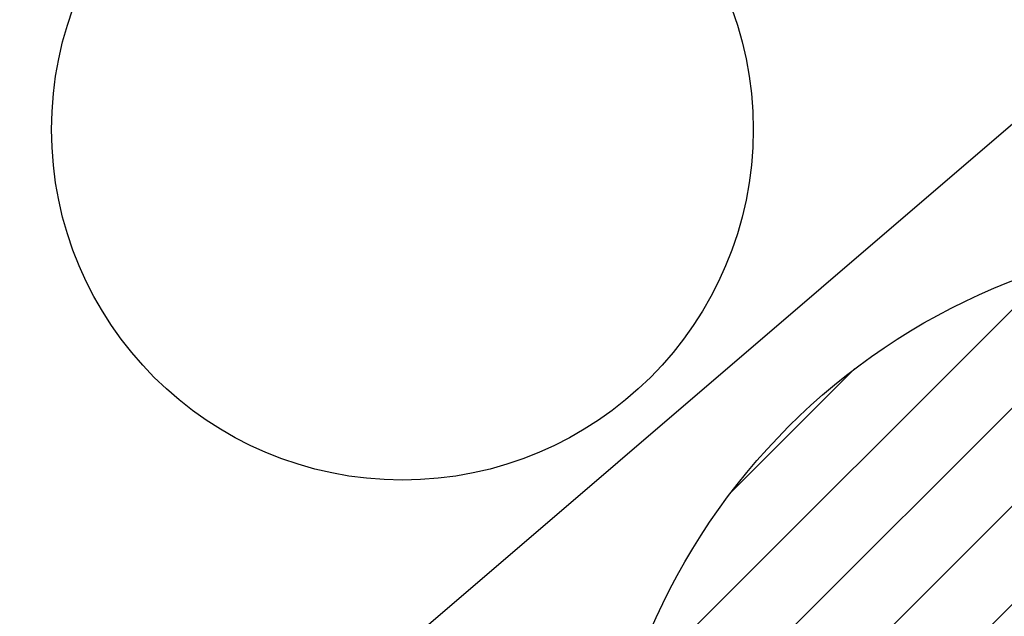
# Model space of a CAD drawing. Header units: millimetres. Extents: x 3536 to 5222, y 1741 to 3266.
# Tile 50 of 256: x 3864 to 3909, y 2925 to 2952. Entities that reach past the tile are written whole.
import ezdxf

# ---------------------------------------------------------------- set-up
doc = ezdxf.new("R2010")
doc.units = ezdxf.units.MM

msp = doc.modelspace()

# ---------------------------------------------------------------- hatches: boundary and pattern name
at = {"linetype": 'Continuous', "true_color": 0x139b48}
h = msp.add_hatch(dxfattribs=at)
h.set_pattern_fill('ANSI31', color=114)
h.set_pattern_definition([(45, (5057.2795, 2941.972), (-2.245064, 2.245064), [])])
edge = h.paths.add_edge_path()
edge.add_arc((4302.778, 2892.01), 29.537, 0, 360)
edge = h.paths.add_edge_path()
edge.add_arc((4473.417, 2892.126), 29.537, 0, 360)
edge = h.paths.add_edge_path()
edge.add_arc((3919.659, 2912.435), 29.537, 0, 360)
edge = h.paths.add_edge_path()
edge.add_arc((3749.019, 2912.319), 29.537, 0, 360)
edge = h.paths.add_edge_path()
edge.add_arc((4857.103, 2880.722), 29.537, 0, 360)
edge = h.paths.add_edge_path()
edge.add_arc((5027.743, 2880.838), 29.537, 0, 360)
edge = h.paths.add_edge_path()
edge.add_arc((4739.868, 2406.108), 29.537, 0, 360)
edge = h.paths.add_edge_path()
edge.add_arc((4569.228, 2405.992), 29.537, 0, 360)
edge = h.paths.add_edge_path()
edge.add_arc((4187.014, 2393.99), 29.537, 0, 360)
edge = h.paths.add_edge_path()
edge.add_arc((4016.375, 2393.873), 29.537, 0, 360)
edge = h.paths.add_edge_path()
edge.add_arc((4301.7, 1920.388), 29.537, 0, 360)
edge = h.paths.add_edge_path()
edge.add_arc((4472.339, 1920.504), 29.537, 0, 360)

# ---------------------------------------------------------------- linework, layer by layer
at = {"color": 5}
msp.add_line((3963.263, 2993.67), (3836.774, 2885.215), dxfattribs=at)
at = {"color": 114, "linetype": 'Continuous', "true_color": 0x139b48}
for centre, radius in [((3881.13, 2946.905), 16.028), ((3919.659, 2912.435), 29.537)]:
    msp.add_circle(centre, radius, dxfattribs=at)

doc.saveas('drawing.dxf')
